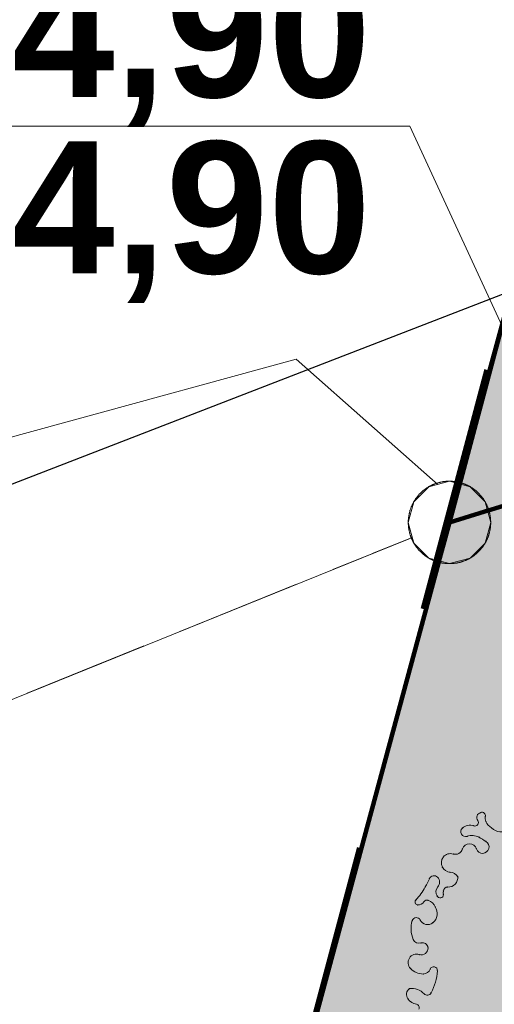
# Model space of a CAD drawing. Header units: millimetres. Extents: x 6487905018 to 6488192500, y 5882180700 to 5882375224.
# Tile 11 of 256: x 6487969533 to 6487972412, y 5882204768 to 5882210738. Entities that reach past the tile are written whole.
import ezdxf
from ezdxf.xclip import XClip

# ---------------------------------------------------------------- set-up
doc = ezdxf.new("R2010")
doc.units = ezdxf.units.MM
doc.header["$MEASUREMENT"] = 0
doc.header["$XCLIPFRAME"] = 2
for name, pattern in [('GSW', [3000, 1500, -1500]), ('L_0_03', [1000, 500, -500]), ('Wipeout_Contour', [1000, 0, -1000])]:
    doc.linetypes.add(name, pattern=pattern)
for name, color, linetype, lineweight in [('0 granice_Nr_pióra__10', 22, 'Continuous', 120), ('drzewa_Nr_pióra__154', 94, 'Continuous', 5), ('granica_Nr_pióra__123', 100, 'Continuous', 120), ('OPIS PLAN_Nr_pióra__222', 7, 'Continuous', 20), ('OPIS PLAN_Nr_pióra__7', 7, 'Continuous', 5), ('teren zielony_Nr_pióra__1', 7, 'Continuous', 0), ('teren zielony_Nr_pióra__157', 93, 'Continuous', 0), ('Wymiarowanie_Nr_pióra__1', 7, 'Continuous', 0), ('Zamość 06.10._2_0_Nr_pióra__7', 7, 'Continuous', 5), ('Zamość 06.10._2_202_Punkt_graniczny_stabilizowany_trwale_Nr_pióra__7', 7, 'Continuous', 5), ('Zamość 06.10._2_217_Granica_konturu_klasyfikcyjnego_Nr_pióra__96', 8, 'Continuous', 15), ('Zamość 06.10._2_218_Granica_uzytku_Nr_pióra__96', 8, 'Continuous', 15), ('Zamość 06.10._2_219_Linia_granicy_Nr_pióra__96', 8, 'Continuous', 15), ('Zamość 06.10._2_ogrodzenie_trwale__linia__Nr_pióra__7', 7, 'Continuous', 5), ('Zamość 06.10._2_przewod_gazowy__linia__Nr_pióra__40', 2, 'Continuous', 30)]:
    doc.layers.add(name, color=color, linetype=linetype, lineweight=lineweight)
for name, color, linetype in [('Mapa cyfrowa', 7, 'Continuous'), ('Wymiarowanie', 7, 'Continuous'), ('Zamość 06.10._2_202_Punkt_graniczny_stabilizowany_trwale', 7, 'Continuous'), ('Zamość 06.10._2_Mapa cyfrowa', 7, 'Continuous')]:
    doc.layers.add(name, color=color, linetype=linetype)
doc.styles.add('GENERATED_STYLE_2', font='txt')
doc.linetypes.add('L_0_15_SHX', pattern='A,0,[3,PZT Orlen Zamość.pdf1.Shx,S=30.952381,R=0,X=0,Y=2.22045e-16],-7500,0', length=7500)
doc.dimstyles.new('GENERATED_STYLE__4', dxfattribs={"dimtxt": 1000, "dimasz": 570, "dimexe": 0.18, "dimexo": 0, "dimgap": 0.09, "dimtad": 1, "dimlfac": 0.001, "dimzin": 0, "dimdsep": 46, "dimtxsty": 'GENERATED_STYLE_2', "dimblk": 'ARROWHEAD_11', "dimblk1": 'ARROWHEAD_11', "dimblk2": 'ARROWHEAD_11', "dimcen": 0.09, "dimclrd": 7, "dimclre": 7, "dimclrt": 7, "dimazin": 0, "dimtfac": 1, "dimtdec": 4, "dimtmove": 0, "dimatfit": 3, "dimfxl": 0, "dimtolj": 1, "dimtzin": 0, "dimarcsym": 0})

# ---------------------------------------------------------------- blocks, each defined once
blk = doc.blocks.new('Rysunek_1_2')
at = {"color": 254, "linetype": 'Wipeout_Contour', "lineweight": 0, "ltscale": 70061284114.24681}
blk.add_wipeout([(6487915525.867126, 5882181505.900702), (6488146644.289524, 5882181505.900702), (6488146644.289524, 5882373115.540435), (6488107628.768834, 5882373115.540435), (6488107628.768834, 5882320263.490532), (6488101226.436201, 5882320263.490532), (6488101226.436201, 5882373115.540435), (6487915525.867126, 5882373115.540435)], dxfattribs=at).dxf.layer = 'Zamość 06.10._2_Mapa cyfrowa'
at = {"layer": 'Zamość 06.10._2_0_Nr_pióra__7', "linetype": 'Continuous'}
blk.add_line((6487971210, 5882208680), (6487971210.05, 5882208680), dxfattribs=at)
at = {"layer": 'Zamość 06.10._2_202_Punkt_graniczny_stabilizowany_trwale_Nr_pióra__7', "linetype": 'Continuous'}
blk.add_line((6487972140, 5882207690.000001), (6487972140.05, 5882207690.000001), dxfattribs=at)
at = {"layer": 'Zamość 06.10._2_217_Granica_konturu_klasyfikcyjnego_Nr_pióra__96', "linetype": 'L_0_03', "flags": 128}
for points in [[(6487972140, 5882207690.000001), (6488006670, 5882218320)], [(6487951960, 5882199540), (6487972140, 5882207690.000001)]]:
    blk.add_lwpolyline(points, dxfattribs=at)
at = {"layer": 'Zamość 06.10._2_218_Granica_uzytku_Nr_pióra__96', "linetype": 'L_0_03', "flags": 128}
for points in [[(6487972140, 5882207690.000001), (6488006670, 5882218320)], [(6488006670, 5882218320), (6487972140, 5882207690.000001)], [(6487951960, 5882199540), (6487972140, 5882207690.000001)], [(6487972140, 5882207690.000001), (6487951960, 5882199540)], [(6487972140, 5882207690.000001), (6487970570.000001, 5882201890)], [(6487970570.000001, 5882201890), (6487972140, 5882207690.000001)]]:
    blk.add_lwpolyline(points, dxfattribs=at)
at = {"layer": 'Zamość 06.10._2_219_Linia_granicy_Nr_pióra__96', "linetype": 'Continuous', "flags": 128}
for points in [[(6487972140, 5882207690.000001), (6488002060, 5882319970)], [(6488051120, 5882232010), (6487972140, 5882207690.000001)], [(6487933774.798249, 5882192173.995371), (6487972140, 5882207690.000001)], [(6487970570.000001, 5882201890), (6487972140, 5882207690.000001)]]:
    blk.add_lwpolyline(points, dxfattribs=at)
at = {"layer": 'Zamość 06.10._2_ogrodzenie_trwale__linia__Nr_pióra__7', "linetype": 'L_0_15_SHX', "flags": 128}
blk.add_lwpolyline([(6487933294.268756, 5882190175.501849), (6487962470, 5882201890), (6487965840, 5882207210), (6487967040, 5882207540), (6487971210, 5882208680), (6487972160, 5882207840), (6487974330, 5882215760)], dxfattribs=at)
at = {"layer": 'Zamość 06.10._2_ogrodzenie_trwale__linia__Nr_pióra__7', "linetype": 'Continuous', "flags": 128}
blk.add_lwpolyline([(6487933294.268756, 5882190175.501849), (6487962470, 5882201890), (6487965840, 5882207210), (6487967040, 5882207540), (6487971210, 5882208680), (6487972160, 5882207840), (6487974330, 5882215760)], dxfattribs=at)
at = {"layer": 'Zamość 06.10._2_przewod_gazowy__linia__Nr_pióra__40', "linetype": 'Continuous', "flags": 128}
blk.add_lwpolyline([(6488097683.287705, 5882247948.420457), (6488050430, 5882234430), (6488047410, 5882229430), (6487980320.000001, 5882208950), (6487976510, 5882210640), (6487958830, 5882203800), (6487938450, 5882195270), (6487935860.000001, 5882197440.000001), (6487935178.840664, 5882198013.324087)], dxfattribs=at)
at = {"color": 254, "linetype": 'Wipeout_Contour', "lineweight": 0, "ltscale": 105090235373.5609}
blk.add_wipeout([(6487972140, 5882207440.000001), (6487972265, 5882207473.493649), (6487972356.506351, 5882207565.000001), (6487972390, 5882207690.000001), (6487972356.506351, 5882207815.000001), (6487972265, 5882207906.506351), (6487972140, 5882207940.000001), (6487972015, 5882207906.506351), (6487971923.493649, 5882207815.000001), (6487971890, 5882207690.000001), (6487971923.493649, 5882207565.000001), (6487972015, 5882207473.493649)], dxfattribs=at).dxf.layer = 'Zamość 06.10._2_202_Punkt_graniczny_stabilizowany_trwale'
at = {"layer": 'Zamość 06.10._2_0_Nr_pióra__7', "linetype": 'Continuous'}
blk.add_line((6487972160, 5882207840), (6487972160.05, 5882207840), dxfattribs=at)
at = {"layer": 'Zamość 06.10._2_202_Punkt_graniczny_stabilizowany_trwale_Nr_pióra__7', "linetype": 'Continuous'}
for p, q in [((6487972015, 5882207906.506351), (6487971923.493649, 5882207815.000001)), ((6487972140, 5882207940.000001), (6487972015, 5882207906.506351)), ((6487972265, 5882207906.506351), (6487972140, 5882207940.000001)), ((6487972356.506351, 5882207815.000001), (6487972265, 5882207906.506351)), ((6487971923.493649, 5882207815.000001), (6487971890, 5882207690.000001)), ((6487972390, 5882207690.000001), (6487972356.506351, 5882207815.000001)), ((6487971890, 5882207690.000001), (6487971923.493649, 5882207565.000001)), ((6487972356.506351, 5882207565.000001), (6487972390, 5882207690.000001)), ((6487971923.493649, 5882207565.000001), (6487972015, 5882207473.493649)), ((6487972265, 5882207473.493649), (6487972356.506351, 5882207565.000001)), ((6487972015, 5882207473.493649), (6487972140, 5882207440.000001)), ((6487972140, 5882207440.000001), (6487972265, 5882207473.493649))]:
    blk.add_line(p, q, dxfattribs=at)
blk.add_circle((6487972140, 5882207690.000001), 250, dxfattribs=at)
blk = doc.blocks.new('*D20', base_point=(6488045394.921593, 5882250647.102998))
at = {"layer": 'Wymiarowanie_Nr_pióra__1', "linetype": 'Continuous'}
for points in [[(6487963928.514582, 5882222705.573085), (6487963917.096512, 5882222762.9756), (6487963884.580599, 5882222811.639102), (6487963835.917097, 5882222844.155015), (6487963778.514582, 5882222855.573085), (6487963721.112067, 5882222844.155015), (6487963672.448565, 5882222811.639102), (6487963639.932652, 5882222762.9756), (6487963628.514582, 5882222705.573085), (6487963639.932652, 5882222648.17057), (6487963672.448565, 5882222599.507068), (6487963721.112067, 5882222566.991156), (6487963778.514582, 5882222555.573085), (6487963835.917097, 5882222566.991156), (6487963884.580599, 5882222599.507068), (6487963917.096512, 5882222648.17057)], [(6487969817.707458, 5882203590.677052), (6487969806.289389, 5882203648.079567), (6487969773.773476, 5882203696.74307), (6487969725.109974, 5882203729.258982), (6487969667.707458, 5882203740.677052), (6487969610.304944, 5882203729.258982), (6487969561.641441, 5882203696.74307), (6487969529.125529, 5882203648.079567), (6487969517.707458, 5882203590.677052), (6487969529.125529, 5882203533.274537), (6487969561.641441, 5882203484.611035), (6487969610.304944, 5882203452.095122), (6487969667.707458, 5882203440.677052), (6487969725.109974, 5882203452.095122), (6487969773.773476, 5882203484.611035), (6487969806.289389, 5882203533.274537)]]:
    blk.add_hatch(color=256, dxfattribs=at).paths.add_polyline_path(points)
for p, q in [((6487963921.865221, 5882222749.738618), (6487964316.079478, 5882222871.193832)), ((6487963240.949685, 5882222539.952338), (6487963635.163943, 5882222661.407553)), ((6487963822.680115, 5882222562.222445), (6487969623.541926, 5882203734.027691)), ((6487969811.058098, 5882203634.842585), (6487970205.272355, 5882203756.297799)), ((6487969130.142562, 5882203425.056305), (6487969524.356819, 5882203546.511519)), ((6487969711.872992, 5882203447.326413), (6487969756.038524, 5882203303.975774))]:
    blk.add_line(p, q, dxfattribs=at)
blk.add_circle((6487969667.707458, 5882203590.677052), 150, dxfattribs=at)
at = {"layer": 'Wymiarowanie_Nr_pióra__1', "insert": (6487966410.842047, 5882214840.937373), "char_height": 1000, "attachment_point": 7, "rotation": 287.1237735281, "style": 'GENERATED_STYLE_2'}
blk.add_mtext('\\A1;{\\fArial|b1|i0|c238|p38;20,00}', dxfattribs=at)
blk = doc.blocks.new('ARROWHEAD_11')
at = {"color": 0, "linetype": 'Continuous', "lineweight": 0}
blk.add_line((0, 0), (-1, 0), dxfattribs=at)
at = {"color": 0, "linetype": 'Continuous', "lineweight": 0, "const_width": 0.25, "flags": 128}
blk.add_lwpolyline([(-0.125, 0, 1), (0.125, 0, 1)], format="xyb", close=True, dxfattribs=at)

msp = doc.modelspace()

# ---------------------------------------------------------------- block references
at = {"layer": 'Mapa cyfrowa', "color": 22, "linetype": 'Continuous', "lineweight": 5}
ref = msp.add_blockref('Rysunek_1_2', (0, 0), dxfattribs=at)
XClip(ref).set_block_clipping_path([(6487915525.8671264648, 5882181505.9007024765), (6488146644.2895231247, 5882181505.9007024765), (6488146644.2895231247, 5882373115.5404348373), (6488107628.7688331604, 5882373115.5404348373), (6488107628.7688331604, 5882320263.4905319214), (6488101226.4362001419, 5882320263.4905319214), (6488101226.4362001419, 5882373115.5404348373), (6487915525.8671264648, 5882373115.5404348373)])

# ---------------------------------------------------------------- next in the draw order: hatches: boundary and pattern name
at = {"layer": 'teren zielony_Nr_pióra__157', "linetype": 'Continuous'}
h = msp.add_hatch(dxfattribs=at)
h.set_pattern_fill('płyty_kamienne', color=256, style=0, pattern_type=2)
h.set_pattern_definition([(45, (6488045394.9, 5882252147.1), (-477.297, 477.297), [0, -450, 0, -675]), (110, (6488046894.9, 5882252147.1), (634.2925, 230.8636), [0, -330, 0, -570])])
h.paths.add_polyline_path([(6487970570.000001, 5882201890), (6487981820.000001, 5882207829.999999), (6488033660.322669, 5882222800.215628, 0.0024865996), (6488033722.027768, 5882222923.379777, 0.0785109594), (6488035010.966384, 5882227049.608792, 0.0077837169), (6488035067.079517, 5882227477.133851, 0.1142935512), (6488034913.322001, 5882229660.430223), (6488034319.959225, 5882231592.922059, 0.3756655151), (6488028889.22517, 5882234953.850564), (6488029257.882303, 5882233753.190648), (6488030367.956341, 5882234094.033802), (6488031031.313551, 5882231933.580791), (6488029977.442001, 5882231609.994354), (6488028334.3581, 5882231105.492961), (6488027289.699591, 5882234507.785999), (6488024214.887809, 5882233563.679111), (6488025682.492259, 5882228783.915813), (6488026087.054145, 5882227466.31961), (6488020035.873811, 5882225608.332376), (6488019948.314486, 5882225893.499707), (6487991699.913399, 5882217219.957408), (6487990231.273465, 5882222003.093117), (6487983778.593015, 5882220021.827109), (6487982385.941764, 5882224557.479295), (6487981905.929735, 5882226120.805079, -0.4142135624), (6487982621.356047, 5882227470.236511), (6487983331.896261, 5882227688.404634), (6487983710.568822, 5882227804.674311), (6487986639.874351, 5882228704.10417), (6487989073.825722, 5882229451.437801), (6487988708.712132, 5882230636.508227), (6487988635.091329, 5882230875.463552), (6487988100.442679, 5882232610.803788), (6487984583.573256, 5882231527.275929), (6487982740.398364, 5882237509.775934), (6487986257.267788, 5882238593.303793), (6487985439.355133, 5882241248.050495), (6487984359.591056, 5882244752.703594, -0.4142080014), (6487992393.36423, 5882259941.445574), (6488001283.5666, 5882262680.652166), (6488034943.218541, 5882262680.652166), (6488038600.476319, 5882259272.91151), (6488039094.523249, 5882259289.716652), (6488040171.300861, 5882260446.00543), (6488040650.686511, 5882259999.584307), (6488040895.570684, 5882259771.539374), (6488042124.026921, 5882258627.556835), (6488042939.663871, 5882263727.171789), (6488041063.864624, 5882263725.851113), (6488040879.529514, 5882263725.721331), (6488039486.853117, 5882263724.740803), (6487987062.735268, 5882263687.831074), (6487986654.638729, 5882262158.70443), (6487981184.422504, 5882241630.76734), (6487977458.31007, 5882227647.882842), (6487977383.188, 5882227365.974217), (6487972140, 5882207690.000001)])
h.paths.add_polyline_path([(6487984279.458673, 5882229617.66351), (6487984297.461879, 5882229622.862395), (6487984294.974707, 5882229613.52885)], flags=0)
h.paths.add_polyline_path([(6488030712.734249, 5882229299.428973), (6488031630.178343, 5882229582.088384), (6488032354.493076, 5882227231.137907), (6488031437.048981, 5882226948.478497)], flags=0)

# ---------------------------------------------------------------- next in the draw order: linework, layer by layer
at = {"layer": '0 granice_Nr_pióra__10', "linetype": 'Continuous'}
for p, q in [((6487972140, 5882207690.000001), (6488002060, 5882319970)), ((6488051120, 5882232009.999999), (6487972140, 5882207690.000001)), ((6487970570.000001, 5882201890), (6487972140, 5882207690.000001))]:
    msp.add_line(p, q, dxfattribs=at)
at = {"layer": 'drzewa_Nr_pióra__154', "linetype": 'Continuous'}
msp.add_line((6487972190.849221, 5882205540.678131), (6487972190.993402, 5882205542.505017), dxfattribs=at)
for centre, radius, start, end in [((6487972335.590878, 5882205900.812333), 30.277469, 101.9470167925, 216.0754439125), ((6487972338.04251, 5882205912.584906), 19.864924, 345.3087595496, 116.035537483), ((6487972264.214036, 5882205785.827765), 68.393221, 70.6601949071, 132.5920684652), ((6487972293.91369, 5882205870.448141), 21.287754, 250.6601801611, 36.0754772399), ((6487972400.090161, 5882205896.31732), 44.279798, 165.3089756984, 206.6453552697), ((6487972448.280488, 5882205920.496886), 98.19602, 206.6453114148, 237.3897456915), ((6487972237.878943, 5882205814.474861), 29.480586, 132.5919870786, 288.6145745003), ((6487972451.437829, 5882205891.654428), 77.762597, 223.8517720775, 307.6956577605), ((6487972261.344969, 5882205697.621836), 44.399188, 17.2673301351, 163.9737774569), ((6487972277.681955, 5882205696.302237), 95.21524, 64.6369188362, 108.6146105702), ((6487972340.944664, 5882205722.364573), 38.957362, 197.2672966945, 59.2727422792), ((6487972653.46223, 5882206271.21599), 592.639226, 235.5797345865, 240.4130193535), ((6487972146.03597, 5882205626.20916), 55.62503, 72.9192050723, 208.7010700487), ((6487972175.551462, 5882205722.265278), 44.863487, 252.9191903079, 343.9737152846), ((6487972148.780667, 5882205627.711949), 58.754205, 208.7011088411, 264.7962853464), ((6487972137.695192, 5882205505.990226), 63.471266, 33.1281537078, 84.7963093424), ((6487971597.646689, 5882205707.247495), 456.434375, 330.0987892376, 336.9990780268), ((6487972046.087277, 5882205516.887242), 30.737039, 45.3640943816, 156.9990780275), ((6487972037.970532, 5882205508.666636), 42.289525, 316.3190449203, 45.3641340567), ((6487972132.022341, 5882205538.228492), 59.125922, 267.4019304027, 4.1477747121), ((6487971600.817744, 5882205705.423524), 452.776171, 317.6509516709, 330.0988379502), ((6487972098.970651, 5882205450.412347), 42.058425, 136.3189554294, 216.4180929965), ((6487972083.459034, 5882205432.155272), 19.523079, 200.1080727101, 4.5343062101), ((6487972234.949836, 5882205444.168524), 132.443303, 175.3379073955, 184.5340447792), ((6487972129.231111, 5882205452.789962), 26.373618, 89.7586554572, 175.3383206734), ((6487971948.4664, 5882205388.543225), 17.620164, 137.6511417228, 262.4640715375), ((6487971951.349195, 5882205410.335199), 39.601989, 262.4641806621, 328.3760199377), ((6487972003.46733, 5882205378.241716), 21.604969, 70.7240022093, 148.3757586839), ((6487971986.259354, 5882205329.037042), 73.731876, 24.0256034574, 70.7240891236), ((6487971993.522396, 5882205318.833891), 72.302067, 308.5145152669, 33.8013162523), ((6487972068.81086, 5882205226.456531), 162.331022, 162.4263705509, 203.8321380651), ((6487971939.076717, 5882205267.544902), 26.245748, 26.3490429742, 162.4263418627), ((6487972007.406447, 5882205301.388333), 50.006005, 206.3490126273, 308.5145058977), ((6487971954.884492, 5882205176.132675), 37.785016, 203.8321557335, 288.017050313), ((6487971976.778184, 5882205108.819094), 32.999531, 3.9097196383, 108.0171081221), ((6487971969.202867, 5882205108.301382), 40.592519, 251.6511492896, 3.9097019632), ((6487971940.270512, 5882205021.067562), 51.314066, 71.6511568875, 224.3109966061), ((6487971984.203338, 5882205063.956347), 112.710654, 224.3110219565, 268.1481052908), ((6487971976.866754, 5882205001.599527), 50.430456, 274.2008974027, 336.8707390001), ((6487972044.195777, 5882204972.840618), 22.783424, 355.679329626, 156.8707444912), ((6487971726.211499, 5882204996.865182), 341.673971, 332.2337626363, 355.6793568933), ((6487971925.179041, 5882204827.682503), 45.586914, 127.5170456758, 215.1379668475), ((6487971909.028226, 5882204757.241468), 107.229842, 43.956569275, 96.2165246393), ((6487972005.205696, 5882204849.978225), 26.374842, 223.9566318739, 332.233844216), ((6487971955.088942, 5882204848.733171), 82.161943, 215.1379751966, 259.2299928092), ((6487971935.944406, 5882204748.087517), 20.288342, 329.0979565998, 79.2301383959)]:
    msp.add_arc(centre, radius, start, end, dxfattribs=at)
for p in [(6487972329.323229, 5882205930.433976), (6487972311.119347, 5882205882.983445), (6487972357.25798, 5882205907.546961), (6487972360.512899, 5882205876.459302), (6487972217.927279, 5882205836.178225), (6487972286.863819, 5882205850.361632), (6487972395.360537, 5882205837.780884), (6487972247.289157, 5882205786.536486), (6487972318.467687, 5882205782.339822), (6487972360.850003, 5882205755.852684), (6487972162.37415, 5882205679.380654), (6487972218.671336, 5882205709.879442), (6487972303.743094, 5882205710.800865), (6487972097.245188, 5882205599.495802), (6487972143.451828, 5882205569.199899), (6487972017.793877, 5882205528.897615), (6487972067.683095, 5882205538.759286), (6487972190.849221, 5882205540.678131), (6487971993.323357, 5882205479.712193), (6487972068.554179, 5882205479.459711), (6487972102.921009, 5882205433.698689), (6487972102.944737, 5882205454.933396), (6487972129.342203, 5882205479.163346), (6487971935.444097, 5882205400.412926), (6487971985.070587, 5882205389.570201), (6487972010.599541, 5882205398.635496), (6487972065.125968, 5882205425.443395), (6487971946.155553, 5882205371.075251), (6487972053.603367, 5882205359.056595), (6487971914.05587, 5882205275.469323), (6487971962.595712, 5882205279.193772), (6487972038.545824, 5882205262.261108), (6487971920.321289, 5882205160.86531), (6487971966.571397, 5882205140.200466), (6487972009.700916, 5882205111.069151), (6487971956.424267, 5882205069.772692), (6487971903.552286, 5882204985.221986), (6487972023.243661, 5882204981.7901), (6487972066.914451, 5882204971.124149), (6487971980.560977, 5882204951.304561), (6487971897.416728, 5882204863.840775), (6487972028.543642, 5882204837.691134), (6487971887.899498, 5882204801.445079), (6487971986.21936, 5882204831.671085)]:
    msp.add_point(p, dxfattribs=at)
at = {"layer": 'granica_Nr_pióra__123', "linetype": 'GSW'}
msp.add_line((6487987062.735268, 5882263687.831074), (6487970570.000001, 5882201890), dxfattribs=at)
at = {"layer": 'OPIS PLAN_Nr_pióra__222', "linetype": 'Continuous'}
for p, q in [((6487968569.437236, 5882210091.829062), (6487971899.519388, 5882210091.829062)), ((6487971899.519388, 5882210091.829062), (6487973378.60744, 5882206886.764509))]:
    msp.add_line(p, q, dxfattribs=at)
at = {"layer": 'teren zielony_Nr_pióra__1', "linetype": 'Continuous', "flags": 128}
msp.add_lwpolyline([(6487977383.188, 5882227365.974217), (6487972140, 5882207690.000001), (6487970570.000001, 5882201890), (6487981820.000001, 5882207829.999999), (6488033660.322669, 5882222800.215628, 0.0024865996)], format="xyb", dxfattribs=at)

# ---------------------------------------------------------------- next in the draw order: texts
at = {"layer": 'OPIS PLAN_Nr_pióra__7', "linetype": 'Continuous', "char_height": 800, "attachment_point": 4, "style": 'GENERATED_STYLE_2'}
for insert in [(6487968866.124104, 5882210578.626126), (6487968866.124104, 5882209510.053445)]:
    msp.add_mtext('\\A1;{\\fArial|b1|i0|c238|p38;64,90}', dxfattribs=dict(at, insert=insert))

# ---------------------------------------------------------------- next in the draw order: dimensions: what is measured, and where the dimension line sits
at = {"layer": 'Wymiarowanie', "linetype": 'Continuous'}
dim = msp.add_linear_dim(base=(6487969667.707458, 5882203590.677052), p1=(6488001717.266423, 5882234394.290968), p2=(6488007456.502877, 5882215233.194198), angle=287.1237735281, dimstyle='GENERATED_STYLE__4', dxfattribs=at)
dim.commit()
dim.dimension.update_dxf_attribs({"geometry": '*D20', "text_midpoint": (6487967392.080667, 5882213354.230895), "dimtype": 160, "text_rotation": 287.1237735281})

doc.saveas('drawing.dxf')
